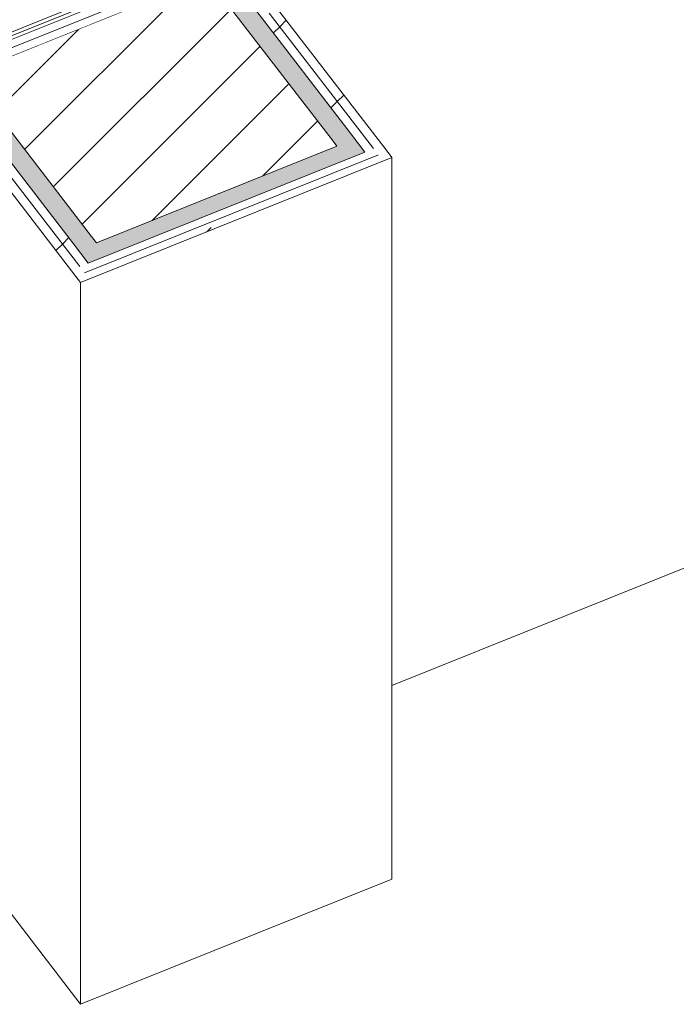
# Model space of a CAD drawing. Header units: millimetres. Extents: x -2220 to 52371, y -4077 to 6953.
# Tile 233 of 256: x 36053 to 36965, y 1359 to 2726. Entities that reach past the tile are written whole.
import ezdxf

# ---------------------------------------------------------------- set-up
doc = ezdxf.new("R2010")
doc.units = ezdxf.units.MM
doc.header["$MEASUREMENT"] = 0
doc.linetypes.add('Wipeout_Contour', pattern=[1000, 0, -1000])
doc.layers.add('10_ESTR_Pilars', color=7, linetype='Continuous')
doc.layers.add('Nuevo_08_E_Envans secs', color=7, linetype='Continuous')
for name, color, linetype, lineweight in [('10_ESTR_Pilars_Pluma_Nº__28', 7, 'Continuous', 20), ('10_ESTR_Pilars_Pluma_Nº__42', 8, 'Continuous', 25), ('Nuevo_08_E_Envans secs_Pluma_Nº__1', 7, 'Continuous', 5), ('Nuevo_08_E_Envans secs_Pluma_Nº__47', 7, 'Continuous', 20)]:
    doc.layers.add(name, color=color, linetype=linetype, lineweight=lineweight)
for name, color, linetype, lineweight, true_color in [('Nuevo_08_E_Envans secs_Pluma_Nº__102', 7, 'Continuous', 5, 0xcccccc), ('Nuevo_08_E_Envans secs_Pluma_Nº__171', 171, 'Continuous', 13, 0xaaaaff), ('Nuevo_08_E_Envans secs_Pluma_Nº__177', 7, 'Continuous', 15, 0xf7e046)]:
    doc.layers.add(name, color=color, linetype=linetype, lineweight=lineweight, true_color=true_color)
pattern_1 = [(45, (42615.74, 4689.65), (-183.848, 183.848), [195, -65]), (45, (42615.74, 4873.5), (-183.848, 183.848), [195, -65])]

# ---------------------------------------------------------------- blocks, each defined once
blk = doc.blocks.new('Elem Sección_174_2', base_point=(42615.7, 4689.6))
at = {"color": 254, "linetype": 'Wipeout_Contour', "lineweight": 0, "ltscale": 145318.512101}
blk.add_wipeout([(36159.5, 2416.3), (36493.4, 2550.5), (36312.9, 2785), (35979, 2650.8)], dxfattribs=at).dxf.layer = '10_ESTR_Pilars'
at = {"layer": '10_ESTR_Pilars_Pluma_Nº__42', "linetype": 'Continuous', "lineweight": 25}
h = blk.add_hatch(dxfattribs=at)
h.set_pattern_fill('00_GCT_trama_45º_e1_400__06', color=8, style=0, pattern_type=2)
h.set_pattern_definition([(45, (42615.74, 4689.647), (-45.96194, 45.96194), [])])
h.paths.add_polyline_path([(36159.5, 2416.3), (36493.4, 2550.5), (36312.9, 2785), (35979, 2650.8)])
at = {"layer": '10_ESTR_Pilars_Pluma_Nº__28', "color": 7, "linetype": 'Continuous', "lineweight": 20}
for p, q in [((36312.9, 2785), (35979, 2650.8)), ((36493.4, 2550.5), (36159.5, 2416.3))]:
    blk.add_line(p, q, dxfattribs=at)
at = {"layer": '10_ESTR_Pilars_Pluma_Nº__28', "color": 7, "linetype": 'Continuous', "lineweight": 20, "flags": 128}
for points in [[(36312.9, 2785), (36349, 2738.1), (36486.7, 2559.2), (36493.4, 2550.5)], [(35979, 2650.8), (36015.1, 2603.9), (36152.8, 2425.1), (36159.5, 2416.3)]]:
    blk.add_lwpolyline(points, dxfattribs=at)
blk = doc.blocks.new('Elem Sección_215_2', base_point=(42615.7, 4689.6))
at = {"color": 254, "linetype": 'Wipeout_Contour', "lineweight": 0, "ltscale": 143828.340447}
blk.add_wipeout([(34277.4, 2000.5), (34280.5, 1996.5), (37436.3, 3264.4), (37433.2, 3268.4)], dxfattribs=at).dxf.layer = 'Nuevo_08_E_Envans secs'
at = {"layer": 'Nuevo_08_E_Envans secs_Pluma_Nº__171', "linetype": 'Continuous', "lineweight": 13, "true_color": 0xaaaaff}
h = blk.add_hatch(dxfattribs=at)
h.set_pattern_fill('Panellat_HPL_0002', color=161, style=0, pattern_type=2)
h.set_pattern_definition(pattern_1)
h.paths.add_polyline_path([(34277.4, 2000.5), (34280.5, 1996.5), (37436.3, 3264.4), (37433.2, 3268.4)])
at = {"color": 254, "linetype": 'Wipeout_Contour', "lineweight": 0, "ltscale": 250814.991909}
blk.add_wipeout([(34313.5, 1993.1), (34320.2, 1984.4), (34332.3, 1989.2), (35979, 2650.8), (36312.9, 2784.9), (37452.8, 3242.9), (37446.1, 3251.6)], dxfattribs=at).dxf.layer = 'Nuevo_08_E_Envans secs'
at = {"layer": 'Nuevo_08_E_Envans secs_Pluma_Nº__177', "linetype": 'Continuous', "lineweight": 15, "true_color": 0xf7e046}
h = blk.add_hatch(dxfattribs=at)
h.set_pattern_fill('Panellat_HPL_0002', color=53, style=0, pattern_type=2)
h.set_pattern_definition(pattern_1)
h.paths.add_polyline_path([(34313.5, 1993.1), (34320.2, 1984.4), (34332.3, 1989.2), (35979, 2650.8), (36312.9, 2784.9), (37452.8, 3242.9), (37446.1, 3251.6)])
at = {"color": 254, "linetype": 'Wipeout_Contour', "lineweight": 0, "ltscale": 178251.750617}
blk.add_wipeout([(37439.4, 3260.4), (34294.7, 1996.9), (34301.4, 1988.2), (34313.5, 1993.1), (37446.1, 3251.6)], dxfattribs=at).dxf.layer = 'Nuevo_08_E_Envans secs'
at = {"layer": 'Nuevo_08_E_Envans secs_Pluma_Nº__177', "linetype": 'Continuous', "lineweight": 15, "true_color": 0xf7e046}
h = blk.add_hatch(dxfattribs=at)
h.set_pattern_fill('Panellat_HPL_0002', color=53, style=0, pattern_type=2)
h.set_pattern_definition(pattern_1)
h.paths.add_polyline_path([(37439.4, 3260.4), (34294.7, 1996.9), (34301.4, 1988.2), (34313.5, 1993.1), (37446.1, 3251.6)])
at = {"layer": 'Nuevo_08_E_Envans secs_Pluma_Nº__1', "color": 7, "linetype": 'Continuous', "lineweight": 5}
for p, q in [((37433.2, 3268.4), (34277.4, 2000.5)), ((37436.3, 3264.4), (34286.1, 1998.7)), ((37439.4, 3260.4), (34294.7, 1996.9)), ((37446.1, 3251.6), (34313.5, 1993.1))]:
    blk.add_line(p, q, dxfattribs=at)
at = {"layer": 'Nuevo_08_E_Envans secs_Pluma_Nº__47', "color": 7, "linetype": 'Continuous', "lineweight": 20}
blk.add_line((37287.1, 2089.6), (36569.9, 1801.4), dxfattribs=at)
blk = doc.blocks.new('*X325', base_point=(42615.7, 4689.6))
at = {"layer": 'Nuevo_08_E_Envans secs_Pluma_Nº__102', "linetype": 'Continuous', "lineweight": 5, "true_color": 0xcccccc}
blk.add_hatch(color=254, dxfattribs=at).paths.add_polyline_path([(36152.8, 2425.1), (36127.7, 2415), (36148.3, 2388.2), (36532.3, 2542.5), (36511.7, 2569.3), (36486.7, 2559.2), (36493.4, 2550.5), (36159.5, 2416.3)])
blk = doc.blocks.new('Elem Sección_247_2', base_point=(42615.7, 4689.6))
at = {"layer": 'Nuevo_08_E_Envans secs_Pluma_Nº__47', "color": 7, "linetype": 'Continuous', "lineweight": 20}
for p, q in [((36569.9, 1532.2), (36137.6, 1358.5)), ((36137.6, 1358.5), (36130.9, 1367.2))]:
    blk.add_line(p, q, dxfattribs=at)
at = {"layer": 'Nuevo_08_E_Envans secs', "lineweight": 0}
blk.add_blockref('*X325', (42615.7, 4689.6), dxfattribs=at)
at = {"color": 254, "linetype": 'Wipeout_Contour', "lineweight": 0, "ltscale": 218592.436414}
blk.add_wipeout([(36143, 2374.6), (36130.9, 2369.8), (36137.6, 2361.1), (36569.9, 2534.7), (36563.1, 2543.5), (36551.1, 2538.6)], dxfattribs=at).dxf.layer = 'Nuevo_08_E_Envans secs'
at = {"layer": 'Nuevo_08_E_Envans secs_Pluma_Nº__177', "linetype": 'Continuous', "lineweight": 15, "true_color": 0xf7e046}
h = blk.add_hatch(dxfattribs=at)
h.set_pattern_fill('Panellat_HPL_0002', color=53, style=0, pattern_type=2)
h.set_pattern_definition(pattern_1)
h.paths.add_polyline_path([(36143, 2374.6), (36130.9, 2369.8), (36137.6, 2361.1), (36569.9, 2534.7), (36563.1, 2543.5), (36551.1, 2538.6)])
at = {"layer": 'Nuevo_08_E_Envans secs_Pluma_Nº__1', "color": 7, "linetype": 'Continuous', "lineweight": 5}
blk.add_line((36563.1, 2543.5), (36569.9, 2534.7), dxfattribs=at)
at = {"layer": 'Nuevo_08_E_Envans secs_Pluma_Nº__47', "color": 7, "linetype": 'Continuous', "lineweight": 20}
for p, q in [((36569.9, 1532.2), (36569.9, 2534.7)), ((36137.6, 2361.1), (36137.6, 1358.5))]:
    blk.add_line(p, q, dxfattribs=at)
at = {"color": 254, "linetype": 'Wipeout_Contour', "lineweight": 0, "ltscale": 218555.786667}
blk.add_wipeout([(36136.3, 2383.4), (36143, 2374.6), (36551.1, 2538.6), (36544.4, 2547.3), (36532.3, 2542.5), (36148.3, 2388.2)], dxfattribs=at).dxf.layer = 'Nuevo_08_E_Envans secs'
at = {"layer": 'Nuevo_08_E_Envans secs_Pluma_Nº__177', "linetype": 'Continuous', "lineweight": 15, "true_color": 0xf7e046}
h = blk.add_hatch(dxfattribs=at)
h.set_pattern_fill('Panellat_HPL_0002', color=53, style=0, pattern_type=2)
h.set_pattern_definition(pattern_1)
h.paths.add_polyline_path([(36136.3, 2383.4), (36143, 2374.6), (36551.1, 2538.6), (36544.4, 2547.3), (36532.3, 2542.5), (36148.3, 2388.2)])
at = {"layer": 'Nuevo_08_E_Envans secs_Pluma_Nº__1', "color": 7, "linetype": 'Continuous', "lineweight": 5}
for p, q in [((36569.9, 2534.7), (36137.6, 2361.1)), ((36551.1, 2538.6), (36143, 2374.6)), ((36532.3, 2542.5), (36148.3, 2388.2)), ((36130.9, 2369.8), (36137.6, 2361.1))]:
    blk.add_line(p, q, dxfattribs=at)
blk = doc.blocks.new('*X327', base_point=(42615.7, 4689.6))
at = {"layer": 'Nuevo_08_E_Envans secs_Pluma_Nº__102', "linetype": 'Continuous', "lineweight": 5, "true_color": 0xcccccc}
blk.add_hatch(color=254, dxfattribs=at).paths.add_polyline_path([(36374, 2748.1), (36349, 2738.1), (36486.7, 2559.2), (36511.7, 2569.3), (36380.7, 2739.4)])
blk = doc.blocks.new('Elem Sección_248_2', base_point=(42615.7, 4689.6))
at = {"layer": 'Nuevo_08_E_Envans secs', "lineweight": 0}
blk.add_blockref('*X327', (42615.7, 4689.6), dxfattribs=at)
at = {"color": 254, "linetype": 'Wipeout_Contour', "lineweight": 0, "ltscale": 182939.952342}
blk.add_wipeout([(36411.5, 2740.4), (36399.5, 2735.5), (36544.4, 2547.3), (36551.1, 2538.6), (36563.1, 2543.5)], dxfattribs=at).dxf.layer = 'Nuevo_08_E_Envans secs'
at = {"layer": 'Nuevo_08_E_Envans secs_Pluma_Nº__177', "linetype": 'Continuous', "lineweight": 15, "true_color": 0xf7e046}
h = blk.add_hatch(dxfattribs=at)
h.set_pattern_fill('Panellat_HPL_0002', color=53, style=0, pattern_type=2)
h.set_pattern_definition(pattern_1)
h.paths.add_polyline_path([(36411.5, 2740.4), (36399.5, 2735.5), (36544.4, 2547.3), (36551.1, 2538.6), (36563.1, 2543.5)])
at = {"color": 254, "linetype": 'Wipeout_Contour', "lineweight": 0, "ltscale": 219337.794289}
blk.add_wipeout([(36392.8, 2744.3), (36380.7, 2739.4), (36511.7, 2569.3), (36532.3, 2542.5), (36544.4, 2547.3), (36399.5, 2735.5)], dxfattribs=at).dxf.layer = 'Nuevo_08_E_Envans secs'
at = {"layer": 'Nuevo_08_E_Envans secs_Pluma_Nº__177', "linetype": 'Continuous', "lineweight": 15, "true_color": 0xf7e046}
h = blk.add_hatch(dxfattribs=at)
h.set_pattern_fill('Panellat_HPL_0002', color=53, style=0, pattern_type=2)
h.set_pattern_definition(pattern_1)
h.paths.add_polyline_path([(36392.8, 2744.3), (36380.7, 2739.4), (36511.7, 2569.3), (36532.3, 2542.5), (36544.4, 2547.3), (36399.5, 2735.5)])
at = {"layer": 'Nuevo_08_E_Envans secs_Pluma_Nº__1', "color": 7, "linetype": 'Continuous', "lineweight": 5}
for p, q in [((36411.5, 2740.4), (36563.1, 2543.5)), ((36399.5, 2735.5), (36544.4, 2547.3))]:
    blk.add_line(p, q, dxfattribs=at)
at = {"layer": 'Nuevo_08_E_Envans secs_Pluma_Nº__1', "color": 7, "linetype": 'Continuous', "lineweight": 5, "flags": 128}
blk.add_lwpolyline([(36374, 2748.1), (36380.7, 2739.4), (36511.7, 2569.3), (36532.3, 2542.5)], dxfattribs=at)
blk = doc.blocks.new('*X329', base_point=(42615.7, 4689.6))
at = {"layer": 'Nuevo_08_E_Envans secs_Pluma_Nº__102', "linetype": 'Continuous', "lineweight": 5, "true_color": 0xcccccc}
blk.add_hatch(color=254, dxfattribs=at).paths.add_polyline_path([(35990, 2593.8), (35996.7, 2585.1), (36127.7, 2415), (36152.8, 2425.1), (36015.1, 2603.9)])
blk = doc.blocks.new('Elem Sección_249_2', base_point=(42615.7, 4689.6))
at = {"layer": 'Nuevo_08_E_Envans secs_Pluma_Nº__47', "color": 7, "linetype": 'Continuous', "lineweight": 20}
blk.add_line((36130.9, 1367.2), (35979.3, 1564.2), dxfattribs=at)
at = {"layer": 'Nuevo_08_E_Envans secs', "lineweight": 0}
blk.add_blockref('*X329', (42615.7, 4689.6), dxfattribs=at)
at = {"color": 254, "linetype": 'Wipeout_Contour', "lineweight": 0, "ltscale": 180797.70235}
blk.add_wipeout([(35991.4, 2571.6), (35979.3, 2566.7), (36130.9, 2369.8), (36143, 2374.6), (36136.3, 2383.4)], dxfattribs=at).dxf.layer = 'Nuevo_08_E_Envans secs'
at = {"layer": 'Nuevo_08_E_Envans secs_Pluma_Nº__177', "linetype": 'Continuous', "lineweight": 15, "true_color": 0xf7e046}
h = blk.add_hatch(dxfattribs=at)
h.set_pattern_fill('Panellat_HPL_0002', color=53, style=0, pattern_type=2)
h.set_pattern_definition(pattern_1)
h.paths.add_polyline_path([(35991.4, 2571.6), (35979.3, 2566.7), (36130.9, 2369.8), (36143, 2374.6), (36136.3, 2383.4)])
at = {"color": 254, "linetype": 'Wipeout_Contour', "lineweight": 0, "ltscale": 216900.047506}
blk.add_wipeout([(35996.7, 2585.1), (35984.7, 2580.3), (35991.4, 2571.6), (36136.3, 2383.4), (36148.3, 2388.2), (36127.7, 2415)], dxfattribs=at).dxf.layer = 'Nuevo_08_E_Envans secs'
at = {"layer": 'Nuevo_08_E_Envans secs_Pluma_Nº__177', "linetype": 'Continuous', "lineweight": 15, "true_color": 0xf7e046}
h = blk.add_hatch(dxfattribs=at)
h.set_pattern_fill('Panellat_HPL_0002', color=53, style=0, pattern_type=2)
h.set_pattern_definition(pattern_1)
h.paths.add_polyline_path([(35996.7, 2585.1), (35984.7, 2580.3), (35991.4, 2571.6), (36136.3, 2383.4), (36148.3, 2388.2), (36127.7, 2415)])
at = {"layer": 'Nuevo_08_E_Envans secs_Pluma_Nº__1', "color": 7, "linetype": 'Continuous', "lineweight": 5}
for p, q in [((35991.4, 2571.6), (36136.3, 2383.4)), ((35979.3, 2566.7), (36130.9, 2369.8))]:
    blk.add_line(p, q, dxfattribs=at)
at = {"layer": 'Nuevo_08_E_Envans secs_Pluma_Nº__1', "color": 7, "linetype": 'Continuous', "lineweight": 5, "flags": 128}
blk.add_lwpolyline([(35990, 2593.8), (35996.7, 2585.1), (36127.7, 2415), (36148.3, 2388.2)], dxfattribs=at)
at = {"layer": 'Nuevo_08_E_Envans secs_Pluma_Nº__47', "color": 7, "linetype": 'Continuous', "lineweight": 20}
blk.add_line((35979.3, 2566.7), (35979.3, 1564.2), dxfattribs=at)

msp = doc.modelspace()

# ---------------------------------------------------------------- block references
at = {"layer": '10_ESTR_Pilars', "lineweight": 0}
msp.add_blockref('Elem Sección_174_2', (42615.7, 4689.6), dxfattribs=at)

# ---------------------------------------------------------------- next in the draw order: block references
at = {"layer": 'Nuevo_08_E_Envans secs', "lineweight": 0}
msp.add_blockref('Elem Sección_215_2', (42615.7, 4689.6), dxfattribs=at)

# ---------------------------------------------------------------- next in the draw order: block references
msp.add_blockref('Elem Sección_247_2', (42615.7, 4689.6), dxfattribs=at)

# ---------------------------------------------------------------- next in the draw order: block references
for name in ['Elem Sección_248_2', 'Elem Sección_249_2']:
    msp.add_blockref(name, (42615.7, 4689.6), dxfattribs=at)

doc.saveas('drawing.dxf')
